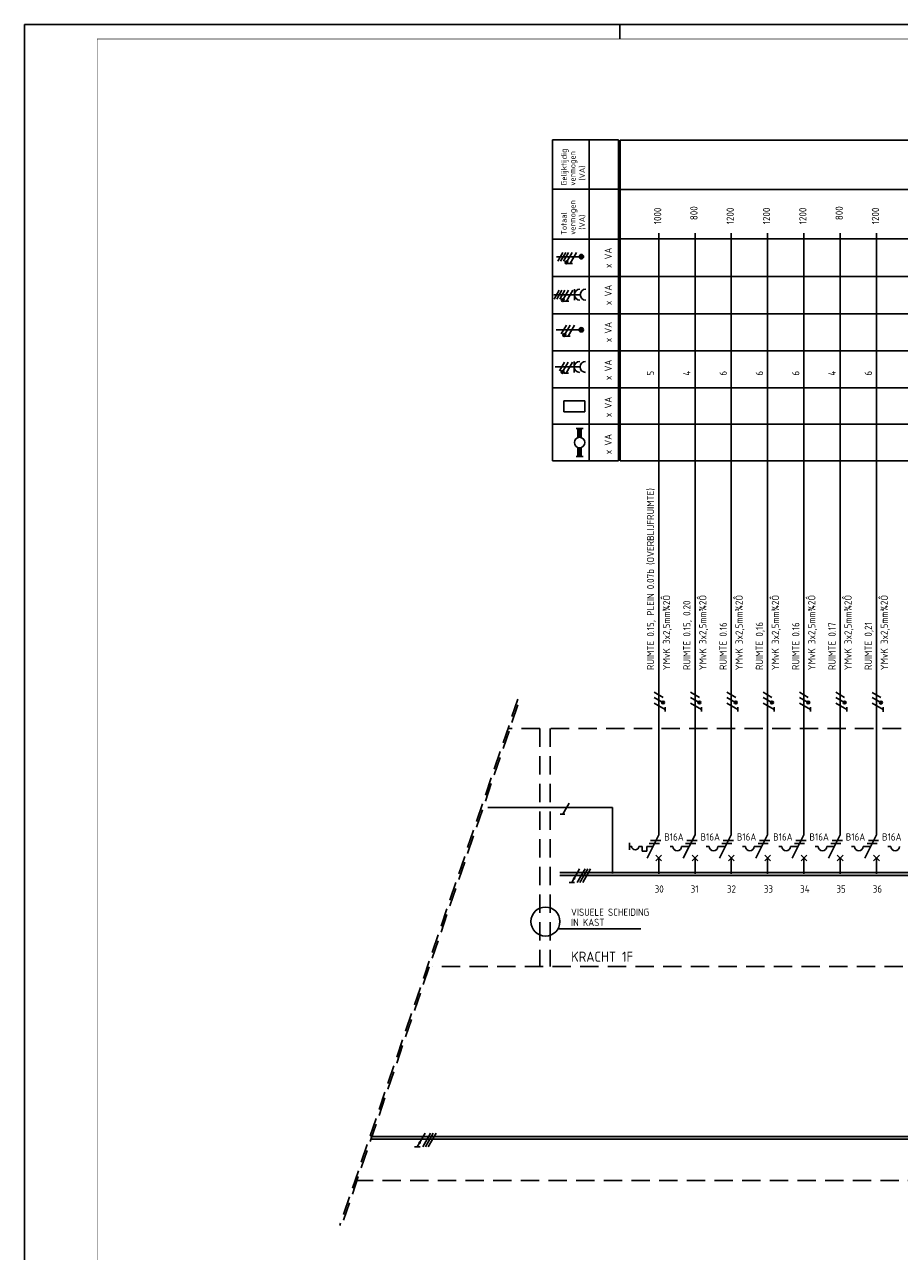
# Model space of a CAD drawing. Header units: millimetres. Extents: x 882 to 2071, y -2 to 839.
# Tile 3 of 8: x 882 to 1183, y 416 to 839. Entities that reach past the tile are written whole.
import ezdxf
from ezdxf.enums import TextEntityAlignment as Align

# ---------------------------------------------------------------- set-up
doc = ezdxf.new("R2010")
doc.units = ezdxf.units.MM
doc.linetypes.add('HIDDEN', pattern=[9.525, 6.35, -3.175])
doc.layers.get('0').update_dxf_attribs({"linetype": 'CONTINUOUS'})
for name, color, linetype in [('1', 7, 'CONTINUOUS'), ('40', 1, 'CONTINUOUS'), ('70', 1, 'CONTINUOUS'), ('71', 2, 'CONTINUOUS'), ('73', 4, 'CONTINUOUS'), ('EL$2B---_KADER', 4, 'CONTINUOUS'), ('LIJN018', 210, 'CONTINUOUS'), ('LIJN025', 10, 'CONTINUOUS'), ('LIJN035', 50, 'CONTINUOUS'), ('LIJN050', 90, 'CONTINUOUS'), ('TEKST25', 10, 'CONTINUOUS'), ('TEKST35', 50, 'CONTINUOUS'), ('TEKST50', 90, 'CONTINUOUS')]:
    doc.layers.add(name, color=color, linetype=linetype)
doc.styles.add('5_0', font='iso.shx')
doc.styles.add('ISO', font='ISO.SHX')
doc.styles.add('NEN', font='iso.shx')
doc.styles.add('ROMAND', font='romand')

# ---------------------------------------------------------------- blocks, each defined once
blk = doc.blocks.new('A0')
at = {"layer": 'LIJN025'}
blk.add_line((205, 836), (205, 841), dxfattribs=at)
blk.add_lwpolyline([(1189, 841), (1189, 0), (0, 0), (0, 841)], close=True, dxfattribs=at)
at = {"layer": 'LIJN050', "const_width": 0.2}
blk.add_lwpolyline([(1184, 836), (25, 836), (25, 5), (1184, 5)], close=True, dxfattribs=at)
at = {"layer": 'TEKST25', "style": 'ROMAND', "width": 2.899115}
blk.add_attdef('STATUS', text='', height=2.5, dxfattribs=at).set_placement((1143, 71.5), (1182, 71.5), align=Align.FIT)
at = {"layer": 'TEKST25', "style": 'ISO'}
for tag, p in [('E', (1144.25, 66)), ('NAAM-E', (1155.75, 66)), ('DATUM-E', (1174, 66)), ('D', (1144.25, 61)), ('NAAM-D', (1155.75, 61)), ('DATUM-D', (1174, 61)), ('C', (1144.25, 56)), ('NAAM-C', (1155.75, 56)), ('DATUM-C', (1174, 56)), ('B', (1144.25, 51)), ('NAAM-B', (1155.75, 51)), ('DATUM-B', (1174, 51)), ('A', (1144.25, 46)), ('NAAM-A', (1155.75, 46)), ('DATUM-A', (1174, 46))]:
    blk.add_attdef(tag, text='', height=2.5, dxfattribs=at).set_placement(p, align=Align.CENTER)
for tag, p in [('DATUM', (1021.75, 36.25)), ('SCHAAL', (1057, 36.25)), ('GETEKEND', (1087.25, 36.25)), ('GECONTOL.', (1122, 36.25)), ('FORMAAT', (1152.25, 28.25))]:
    blk.add_attdef(tag, p, '', height=2.5, dxfattribs=at)
at = {"layer": 'TEKST35', "style": 'ISO'}
for tag, p in [('PROJECT', (1023.5, 72.5)), ('PLAATS', (1023.5, 63.5)), ('INSTALLATIE-REGEL1', (1023.5, 52.5)), ('INSTALLATIE-REGEL2', (1023.5, 43.5))]:
    blk.add_attdef(tag, p, '', height=4, dxfattribs=at)
blk.add_attdef('PROJ.NR.', text='', height=4, dxfattribs=at).set_placement((1170, 23), align=Align.CENTER)
at = {"layer": 'TEKST50', "style": 'ISO'}
blk.add_attdef('FILE-NAAM', text='', height=5, dxfattribs=at).set_placement((1162.5, 7.5), align=Align.CENTER)
blk = doc.blocks.new('AARDLEKSCH')
at = {"layer": '1', "color": 2}
for p, q in [((-10.09, 4), (-9.29, 4)), ((-6.89, 4), (-5.69, 4)), ((-5.69, 4), (-5.69, 2.4)), ((-5.69, 2.4), (-4.09, 2.4)), ((-4.09, 2.4), (-4.09, 4)), ((-4.09, 4), (-2.03, 4))]:
    blk.add_line(p, q, dxfattribs=at)
blk.add_arc((-8.09, 4), 1.2, 180, 0, dxfattribs=at)
at = {"layer": 'LIJN050'}
blk.add_line((-10.09, 2.79), (-10.09, 5.19), dxfattribs=at)

msp = doc.modelspace()

# ---------------------------------------------------------------- linework, layer by layer
at = {"color": 10}
for p, q in [((1073.14, 547.82), (1070.43, 543.13)), ((1075.02, 547.82), (1072.31, 543.13)), ((1075.95, 547.82), (1073.25, 543.13)), ((1075.95, 547.82), (1073.25, 543.13)), ((1076.89, 547.82), (1074.18, 543.13)), ((1071.37, 543.13), (1069.5, 543.13)), ((1019.94, 456.82), (1017.23, 452.13)), ((1021.82, 456.82), (1019.11, 452.13)), ((1022.75, 456.82), (1020.05, 452.13)), ((1022.75, 456.82), (1020.05, 452.13)), ((1023.69, 456.82), (1020.98, 452.13)), ((1018.17, 452.13), (1016.3, 452.13))]:
    msp.add_line(p, q, dxfattribs=at)
for p, q in [((1075.95, 547.82), (1073.25, 543.13)), ((1022.75, 456.82), (1020.05, 452.13))]:
    msp.add_line(p, q)
at = {"color": 10, "const_width": 0.469}
for points in [[(1071.45, 544.42, 1), (1071.04, 544.65, 1)], [(1018.25, 453.42, 1), (1017.84, 453.65, 1)]]:
    msp.add_lwpolyline(points, format="xyb", close=True, dxfattribs=at)
at = {"layer": '1', "color": 9}
for p, q in [((1067.33, 760.1), (1065.58, 757.07)), ((1068.33, 760.1), (1066.58, 757.07)), ((1069.33, 760.1), (1067.58, 757.07)), ((1070.58, 760.1), (1068.86, 757.11)), ((1072.08, 760.1), (1069.9, 756.31)), ((1066.06, 747.1), (1064.31, 744.07)), ((1067.06, 747.1), (1065.31, 744.07)), ((1068.06, 747.1), (1066.31, 744.07)), ((1069.31, 747.1), (1067.59, 744.11)), ((1070.81, 747.1), (1068.63, 743.31)), ((1068.58, 735.08), (1066.83, 732.05)), ((1069.83, 735.08), (1068.1, 732.09)), ((1071.33, 735.08), (1069.14, 731.29)), ((1067.98, 722.38), (1066.23, 719.35)), ((1069.23, 722.38), (1067.5, 719.39)), ((1070.73, 722.38), (1068.54, 718.59))]:
    msp.add_line(p, q, dxfattribs=at)
at = {"layer": '1', "color": 1}
for p, q in [((1101.87, 606.89), (1098.84, 608.64)), ((1114.37, 606.89), (1111.34, 608.64)), ((1126.87, 606.89), (1123.84, 608.64)), ((1139.37, 606.89), (1136.34, 608.64)), ((1151.87, 606.89), (1148.84, 608.64)), ((1164.37, 606.89), (1161.34, 608.64)), ((1176.87, 606.84), (1173.84, 608.59)), ((1101.8, 605.16), (1098.81, 606.89)), ((1102.62, 602.73), (1098.84, 604.91)), ((1114.3, 605.16), (1111.31, 606.89)), ((1115.12, 602.73), (1111.34, 604.91)), ((1126.8, 605.16), (1123.81, 606.89)), ((1127.62, 602.73), (1123.84, 604.91)), ((1139.3, 605.16), (1136.31, 606.89)), ((1140.12, 602.73), (1136.34, 604.91)), ((1151.8, 605.16), (1148.81, 606.89)), ((1152.62, 602.73), (1148.84, 604.91)), ((1164.3, 605.16), (1161.31, 606.89)), ((1165.12, 602.73), (1161.34, 604.91)), ((1176.8, 605.11), (1173.81, 606.84)), ((1177.62, 602.68), (1173.84, 604.86)), ((1069.49, 570.45), (1067.3, 566.67))]:
    msp.add_line(p, q, dxfattribs=at)
at = {"layer": '1', "color": 2}
for p, q in [((1096.34, 551.57), (1100.36, 559.61)), ((1108.84, 551.57), (1112.86, 559.61)), ((1121.34, 551.57), (1125.36, 559.61)), ((1133.84, 551.57), (1137.86, 559.61)), ((1146.34, 551.57), (1150.36, 559.61)), ((1158.84, 551.57), (1162.86, 559.61)), ((1171.34, 551.57), (1175.36, 559.61)), ((1104.26, 555.57), (1105.26, 555.57)), ((1108.26, 555.57), (1110.84, 555.57)), ((1116.76, 555.57), (1117.76, 555.57)), ((1120.76, 555.57), (1123.34, 555.57)), ((1129.26, 555.57), (1130.26, 555.57)), ((1133.26, 555.57), (1135.84, 555.57)), ((1141.76, 555.57), (1142.76, 555.57)), ((1145.76, 555.57), (1148.34, 555.57)), ((1154.26, 555.57), (1155.26, 555.57)), ((1158.26, 555.57), (1160.84, 555.57)), ((1166.76, 555.57), (1167.76, 555.57)), ((1170.76, 555.57), (1173.34, 555.57)), ((1179.26, 555.57), (1180.26, 555.57))]:
    msp.add_line(p, q, dxfattribs=at)
at = {"layer": '1', "color": 9}
for centre in [(1068.61, 756.67), (1067.34, 743.67), (1067.86, 731.66), (1067.26, 718.96)]:
    msp.add_circle(centre, 0.5, dxfattribs=at)
at = {"layer": '1', "color": 1}
for centre in [(1101.87, 605.14), (1114.37, 605.14), (1126.87, 605.14), (1139.37, 605.14), (1151.87, 605.14), (1164.37, 605.14), (1176.87, 605.09)]:
    msp.add_circle(centre, 0.5, dxfattribs=at)
at = {"layer": '1', "color": 2}
for centre in [(1106.76, 555.57), (1119.26, 555.57), (1131.76, 555.57), (1144.26, 555.57), (1156.76, 555.57), (1169.26, 555.57), (1181.76, 555.57)]:
    msp.add_arc(centre, 1.5, 180, 0, dxfattribs=at)
at = {"layer": '70', "color": 9}
for p, q in [((1070.67, 756.31), (1069.12, 756.31)), ((1069.4, 743.31), (1067.85, 743.31)), ((1069.92, 731.29), (1068.36, 731.29)), ((1069.32, 718.59), (1067.76, 718.59))]:
    msp.add_line(p, q, dxfattribs=at)
at = {"layer": '70'}
for p, q in [((1102.61, 602.01), (1102.61, 603.57)), ((1115.11, 602.01), (1115.11, 603.57)), ((1127.61, 602.01), (1127.61, 603.57)), ((1140.11, 602.01), (1140.11, 603.57)), ((1152.61, 602.01), (1152.61, 603.57)), ((1165.11, 602.01), (1165.11, 603.57)), ((1177.61, 601.96), (1177.61, 603.52)), ((1067.99, 566.67), (1066.44, 566.67)), ((1097.09, 556.57), (1100.59, 556.57)), ((1097.59, 557.57), (1101.09, 557.57)), ((1097.59, 557.57), (1101.09, 557.57)), ((1109.59, 556.57), (1113.09, 556.57)), ((1110.09, 557.57), (1113.59, 557.57)), ((1122.09, 556.57), (1125.59, 556.57)), ((1122.59, 557.57), (1126.09, 557.57)), ((1134.59, 556.57), (1138.09, 556.57)), ((1135.09, 557.57), (1138.59, 557.57)), ((1147.09, 556.57), (1150.59, 556.57)), ((1147.59, 557.57), (1151.09, 557.57)), ((1159.59, 556.57), (1163.09, 556.57)), ((1160.09, 557.57), (1163.59, 557.57)), ((1172.09, 556.57), (1175.59, 556.57)), ((1172.59, 557.57), (1176.09, 557.57))]:
    msp.add_line(p, q, dxfattribs=at)
at = {"layer": '70', "color": 9, "const_width": 0.5}
for points in [[(1068.36, 756.67, 1), (1068.86, 756.67, 1)], [(1067.09, 743.67, 1), (1067.59, 743.67, 1)], [(1067.61, 731.66, 1), (1068.11, 731.66, 1)], [(1067.01, 718.96, 1), (1067.51, 718.96, 1)]]:
    msp.add_lwpolyline(points, format="xyb", close=True, dxfattribs=at)
at = {"layer": '70', "const_width": 0.5}
for points in [[(1101.87, 605.39, 1), (1101.87, 604.89, 1)], [(1114.37, 605.39, 1), (1114.37, 604.89, 1)], [(1126.87, 605.39, 1), (1126.87, 604.89, 1)], [(1139.37, 605.39, 1), (1139.37, 604.89, 1)], [(1151.87, 605.39, 1), (1151.87, 604.89, 1)], [(1164.37, 605.39, 1), (1164.37, 604.89, 1)], [(1176.87, 605.34, 1), (1176.87, 604.84, 1)]]:
    msp.add_lwpolyline(points, format="xyb", close=True, dxfattribs=at)
at = {"layer": '71', "color": 9}
for p, q in [((1064.27, 745.57), (1073.36, 745.57)), ((1071.36, 743.7), (1071.36, 747.45)), ((1071.28, 718.8), (1071.28, 722.56)), ((1064.68, 720.68), (1073.28, 720.68)), ((1067.74, 708.99), (1074.93, 708.99)), ((1067.74, 705.23), (1067.74, 708.99)), ((1074.93, 705.23), (1074.93, 708.99)), ((1067.74, 705.23), (1074.93, 705.23)), ((1071.91, 699.46), (1074.31, 699.46)), ((1072.51, 696.36), (1072.51, 699.46)), ((1073.71, 696.36), (1073.71, 699.46)), ((1072.51, 692.96), (1072.51, 689.86)), ((1073.71, 692.96), (1073.71, 689.86)), ((1074.31, 689.86), (1071.91, 689.86))]:
    msp.add_line(p, q, dxfattribs=at)
at = {"layer": '71'}
for p, q in [((1101.36, 550.57), (1099.36, 552.57)), ((1099.36, 550.57), (1101.36, 552.57)), ((1111.86, 550.57), (1113.86, 552.57)), ((1113.86, 550.57), (1111.86, 552.57)), ((1124.36, 550.57), (1126.36, 552.57)), ((1126.36, 550.57), (1124.36, 552.57)), ((1136.86, 550.57), (1138.86, 552.57)), ((1138.86, 550.57), (1136.86, 552.57)), ((1149.36, 550.57), (1151.36, 552.57)), ((1151.36, 550.57), (1149.36, 552.57)), ((1161.86, 550.57), (1163.86, 552.57)), ((1163.86, 550.57), (1161.86, 552.57)), ((1174.36, 550.57), (1176.36, 552.57)), ((1176.36, 550.57), (1174.36, 552.57))]:
    msp.add_line(p, q, dxfattribs=at)
at = {"layer": '71', "color": 9}
for centre, radius in [((1073.76, 758.66), 0.75), ((1073.76, 758.66), 0.5), ((1073.76, 758.66), 0.25), ((1073.7, 733.47), 0.75), ((1073.7, 733.47), 0.5), ((1073.7, 733.47), 0.25), ((1073.11, 694.66), 1.8)]:
    msp.add_circle(centre, radius, dxfattribs=at)
for centre in [(1073.24, 745.57), (1075.24, 745.57), (1073.15, 720.68), (1075.15, 720.68)]:
    msp.add_arc(centre, 1.88, 90, 270, dxfattribs=at)
for points in [[(1072.51, 696.46), (1073.71, 696.46), (1072.51, 699.46), (1073.71, 699.46)], [(1072.51, 696.46), (1072.51, 696.4), (1073.11, 696.46)], [(1073.71, 696.4), (1073.71, 696.46), (1073.17, 696.46)], [(1072.51, 692.86), (1072.51, 692.92), (1073.05, 692.86)], [(1072.51, 689.86), (1073.71, 689.86), (1072.51, 692.86), (1073.71, 692.86)], [(1073.71, 692.86), (1073.71, 692.92), (1073.17, 692.86)]]:
    msp.add_solid(points, dxfattribs=at)
at = {"layer": '73'}
for p, q in [((1066.36, 546.59), (1757.97, 546.59)), ((1066.36, 545.59), (1552.46, 545.59)), ((1001.11, 455.7), (1832.58, 455.7)), ((1001.11, 454.7), (1832.58, 454.7))]:
    msp.add_line(p, q, dxfattribs=at)
for points in [[(1757.97, 545.59), (1757.97, 546.59), (1066.37, 545.59), (1066.37, 546.59)], [(1832.58, 454.7), (1832.58, 455.7), (1001.11, 454.7), (1001.11, 455.7)]]:
    msp.add_solid(points, dxfattribs=at)
at = {"layer": 'LIJN018', "color": 9, "linetype": 'Continuous'}
for p, q in [((1087.07, 688.41), (1087.07, 798.76)), ((1087.07, 798.76), (1522.16, 798.76)), ((1087.07, 781.76), (1522.16, 781.76)), ((1087.07, 764.79), (1522.16, 764.79)), ((1087.07, 751.79), (1522.16, 751.79)), ((1087.07, 739.02), (1522.16, 739.02)), ((1087.07, 726.21), (1522.16, 726.21)), ((1087.07, 713.51), (1522.16, 713.51)), ((1087.07, 701.01), (1522.16, 701.01)), ((1087.07, 688.41), (1522.16, 688.41))]:
    msp.add_line(p, q, dxfattribs=at)
at = {"layer": 'LIJN025', "color": 9, "linetype": 'Continuous'}
for p, q in [((1063.79, 688.38), (1063.79, 798.86)), ((1063.79, 798.86), (1086.47, 798.86)), ((1076.47, 688.38), (1076.47, 798.86)), ((1086.47, 688.38), (1086.47, 798.86)), ((1063.79, 781.94), (1086.47, 781.94)), ((1063.79, 764.7), (1086.47, 764.7)), ((1063.79, 751.82), (1086.47, 751.82)), ((1063.79, 738.95), (1086.47, 738.95)), ((1063.79, 726.24), (1086.47, 726.24)), ((1063.79, 713.46), (1086.47, 713.46)), ((1063.79, 701.02), (1086.47, 701.02)), ((1063.79, 688.38), (1086.47, 688.38))]:
    msp.add_line(p, q, dxfattribs=at)
at = {"layer": 'LIJN025', "linetype": 'HIDDEN'}
for p, q in [((1051.87, 606.29), (990.55, 424.99)), ((1051.87, 604.29), (991.05, 424.49)), ((1059.46, 596.19), (1048.4, 596.19)), ((1059.46, 596.19), (1059.46, 514.19)), ((1062.96, 596.19), (1062.96, 514.19)), ((1841.05, 596.19), (1062.96, 596.19)), ((1775, 514.16), (1022.43, 514.16)), ((1840.25, 440.5), (993.88, 440.5))]:
    msp.add_line(p, q, dxfattribs=at)
at = {"layer": 'LIJN025'}
msp.add_line((1065.71, 527.16), (1094.21, 527.16), dxfattribs=at)
at = {"layer": 'LIJN035'}
for p, q in [((1100.36, 559.61), (1100.36, 766.79)), ((1112.86, 559.61), (1112.86, 766.79)), ((1125.36, 559.61), (1125.36, 766.79)), ((1137.86, 559.61), (1137.86, 766.79)), ((1150.36, 559.61), (1150.36, 766.79)), ((1162.86, 559.61), (1162.86, 766.79)), ((1175.36, 559.61), (1175.36, 766.79)), ((1041.55, 568.94), (1084.41, 568.94)), ((1084.41, 546.19), (1084.41, 568.94)), ((1100.36, 546.16), (1100.36, 551.66)), ((1112.86, 546.16), (1112.86, 551.66)), ((1125.36, 546.16), (1125.36, 551.66)), ((1137.86, 546.16), (1137.86, 551.66)), ((1150.36, 546.16), (1150.36, 551.66)), ((1162.86, 546.16), (1162.86, 551.66)), ((1175.36, 546.16), (1175.36, 551.66))]:
    msp.add_line(p, q, dxfattribs=at)
at = {"layer": 'LIJN035', "color": 9}
for p, q in [((1073.26, 758.66), (1065.19, 758.66)), ((1073.2, 733.47), (1065, 733.47))]:
    msp.add_line(p, q, dxfattribs=at)
at = {"layer": 'LIJN035'}
msp.add_circle((1061.36, 529.69), 5, dxfattribs=at)

# ---------------------------------------------------------------- block references
at = {"layer": 'EL$2B---_KADER'}
msp.add_blockref('A0', (882, -2.4), dxfattribs=at)
at = {"layer": 'LIJN035'}
msp.add_blockref('AARDLEKSCH', (1100.36, 551.57), dxfattribs=at)

# ---------------------------------------------------------------- texts
at = {"layer": '40', "color": 9, "linetype": 'Continuous', "style": 'NEN'}
for s, height, p in [('Gelijktijdig', 2, (1068.72, 783.11)), ('vermogen', 2, (1071.72, 783.11)), ('(VA)', 2, (1074.97, 784.86)), ('vermogen', 2, (1071.72, 766.19)), ('Totaal', 2, (1068.72, 766.19)), ('(VA)', 2, (1074.97, 767.94)), ('x VA', 2.5, (1084.22, 754.75)), ('x VA', 2.5, (1084.22, 741.97)), ('x VA', 2.5, (1084.22, 729.19)), ('x VA', 2.5, (1084.22, 716.17)), ('x VA', 2.5, (1084.22, 703.39)), ('x VA', 2.5, (1084.22, 690.61))]:
    msp.add_text(s, height=height, rotation=90, dxfattribs=at).set_placement(p)
at = {"layer": '40', "style": 'NEN'}
for s, p in [('1000', (1101.24, 769.82)), (' 800', (1113.74, 769.82)), ('1200', (1126.24, 769.82)), ('1200', (1138.74, 769.82)), ('1200', (1151.24, 769.82)), (' 800', (1163.74, 769.82)), ('1200', (1176.24, 769.82)), ('5', (1098.79, 717.7)), ('4', (1111.29, 717.7)), ('6', (1123.79, 717.7)), ('6', (1136.29, 717.7)), ('6', (1148.79, 717.7)), ('4', (1161.29, 717.7)), ('6', (1173.79, 717.7)), ('RUIMTE 0.15, PLEIN 0.07b (OVERBLIJFRUIMTE)', (1098.79, 616.3)), (' YMvK 3x2,5mm¾2Ô', (1104.29, 614.8)), (' YMvK 3x2,5mm¾2Ô', (1116.79, 614.8)), (' YMvK 3x2,5mm¾2Ô', (1129.29, 614.8)), (' YMvK 3x2,5mm¾2Ô', (1141.79, 614.8)), (' YMvK 3x2,5mm¾2Ô', (1154.29, 614.8)), (' YMvK 3x2,5mm¾2Ô', (1166.79, 614.8)), (' YMvK 3x2,5mm¾2Ô', (1166.79, 614.8)), (' YMvK 3x2,5mm¾2Ô', (1179.29, 614.8)), ('RUIMTE 0.15, 0.20', (1111.29, 616.3)), ('RUIMTE 0.16', (1123.79, 616.3)), ('RUIMTE 0,16', (1136.29, 616.3)), ('RUIMTE 0.16', (1148.79, 616.3)), ('RUIMTE 0.17', (1161.29, 616.3)), ('RUIMTE 0,21', (1173.79, 616.3))]:
    msp.add_text(s, height=2.5, rotation=90, dxfattribs=at).set_placement(p)
for p in [(1102.27, 557.58), (1114.77, 557.58), (1127.27, 557.58), (1139.77, 557.58), (1152.27, 557.58), (1164.77, 557.58), (1177.27, 557.58)]:
    msp.add_text('B16A', height=2.5, dxfattribs=at).set_placement(p)
at = {"layer": 'TEKST25', "style": '5_0'}
for s, p in [('30', (1098.97, 539.66)), ('31', (1111.36, 539.66)), ('32', (1123.86, 539.66)), ('33', (1136.56, 539.66)), ('34', (1149.06, 539.66)), ('35', (1161.56, 539.66)), ('36', (1174.06, 539.66)), ('VISUELE SCHEIDING', (1070.17, 531.66)), ('IN KAST', (1070.17, 528.16))]:
    msp.add_text(s, height=2.5, dxfattribs=at).set_placement(p)
at = {"layer": 'TEKST35', "linetype": 'HIDDEN', "style": 'ISO'}
msp.add_text('KRACHT 1F', height=3.5, dxfattribs=at).set_placement((1070.23, 515.85))

doc.saveas('drawing.dxf')
